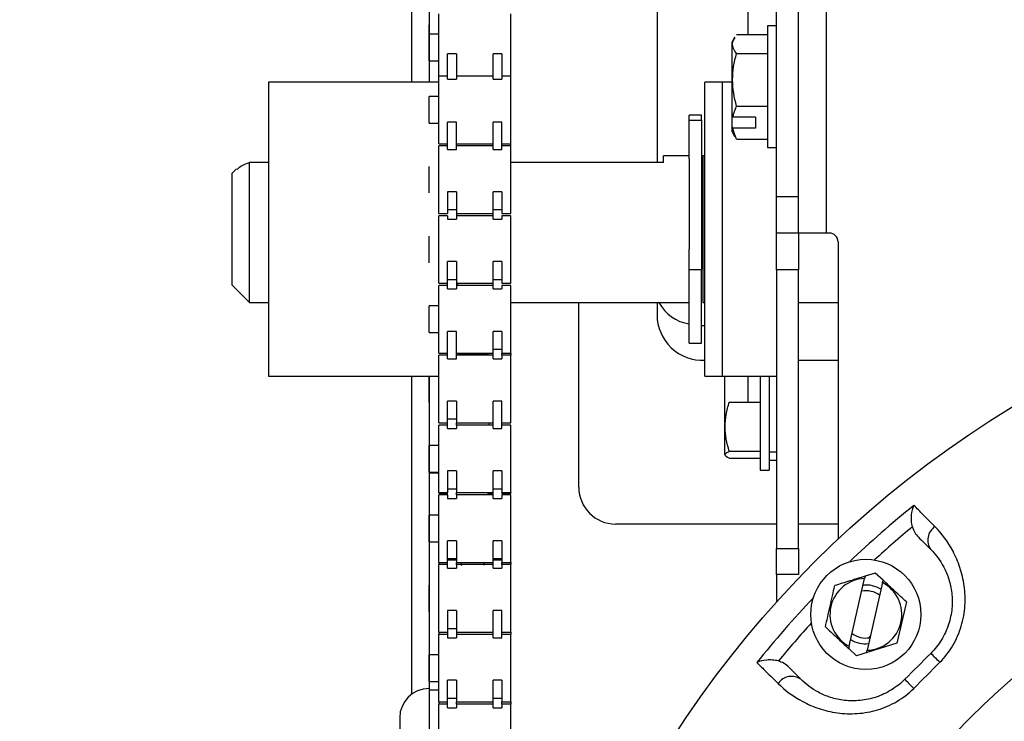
# Model space of a CAD drawing. Header units: inches. Extents: x 170 to 284, y 215 to 248.
# Tile 59 of 195: x 182.1863 to 182.3, y 224.3036 to 224.3846. Entities that reach past the tile are written whole.
import ezdxf

# ---------------------------------------------------------------- set-up
doc = ezdxf.new("R2010")
doc.units = ezdxf.units.IN
doc.header["$LTSCALE"] = 0.25
doc.header["$MEASUREMENT"] = 0
doc.layers.add('ANNOTATIONS', color=1, linetype='Continuous')
doc.layers.add('RH BENCH MOUNT', color=7, linetype='Continuous')
doc.styles.add('ARIAL', font='arial.ttf', dxfattribs={"height": 0.09375})
doc.dimstyles.new('STANDARD$0', dxfattribs={"dimtxt": 0.09375, "dimasz": 0.09375, "dimexe": 0.03125, "dimexo": 0.046875, "dimgap": 0.09, "dimtad": 0, "dimtih": 1, "dimtoh": 1, "dimdec": 4, "dimzin": 0, "dimdsep": 46, "dimtxsty": 'ARIAL', "dimcen": 0.09, "dimadec": 0, "dimazin": 0, "dimtfac": 1, "dimtdec": 4, "dimtofl": 0, "dimtmove": 0, "dimatfit": 1, "dimfxl": 1, "dimtolj": 1, "dimtzin": 0, "dimarcsym": 0})

# ---------------------------------------------------------------- blocks, each defined once
blk = doc.blocks.new('*D34')
at = {"layer": 'ANNOTATIONS', "color": 0, "lineweight": -2, "transparency": 16777216}
for p, q in [((182.0619612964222, 225.1031551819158), (182.0619612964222, 225.3047460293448)), ((182.6176742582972, 224.2929873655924), (182.6176742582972, 225.3047460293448)), ((181.9682112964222, 225.2734960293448), (181.8744612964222, 225.2734960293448)), ((182.7114242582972, 225.2734960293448), (182.8051742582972, 225.2734960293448))]:
    blk.add_line(p, q, dxfattribs=at)
at = {"layer": 'ANNOTATIONS', "color": 0, "transparency": 16777216}
for points in [[(181.9682112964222, 225.2891210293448), (181.9682112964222, 225.2578710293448), (182.0619612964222, 225.2734960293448)], [(182.7114242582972, 225.2891210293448), (182.7114242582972, 225.2578710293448), (182.6176742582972, 225.2734960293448)]]:
    blk.add_solid(points, dxfattribs=at)
at = {"layer": 'defpoints', "color": 0, "transparency": 16777216}
for p in [(182.6176742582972, 225.2734960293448), (182.0619612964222, 225.0562801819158), (182.6176742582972, 224.2461123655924)]:
    blk.add_point(p, dxfattribs=at)
at = {"layer": 'ANNOTATIONS', "color": 0, "transparency": 16777216, "insert": (183.0954961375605, 225.2734960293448), "char_height": 0.09375, "attachment_point": 5, "style": 'ARIAL'}
blk.add_mtext('\\A1;24 1/2"', dxfattribs=at)

msp = doc.modelspace()

# ---------------------------------------------------------------- linework, layer by layer
at = {"layer": 'RH BENCH MOUNT'}
for p, q in [((182.2762131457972, 224.3599858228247), (182.2762131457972, 224.4218014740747)), ((182.2794344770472, 224.3599858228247), (182.2794344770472, 224.4218014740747)), ((182.2736699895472, 224.3642244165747), (182.2736699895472, 224.4175628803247)), ((182.2315135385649, 224.4102210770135), (182.2315135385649, 224.3773945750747)), ((182.2335480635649, 224.4102210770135), (182.2335480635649, 224.3773945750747)), ((182.2598757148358, 224.4091323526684), (182.2598757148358, 224.3681199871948)), ((182.2703874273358, 224.3829191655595), (182.2703874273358, 224.3980653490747)), ((182.2346749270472, 224.3781047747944), (182.2346749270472, 224.3853062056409)), ((182.2429825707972, 224.3781047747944), (182.2429825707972, 224.3853062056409)), ((182.2335728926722, 224.3829410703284), (182.2335728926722, 224.3840145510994)), ((182.2736699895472, 224.3838914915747), (182.2726188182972, 224.3838914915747)), ((182.2726188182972, 224.3838914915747), (182.2726188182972, 224.3698532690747)), ((182.2346749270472, 224.3829410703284), (182.2335728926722, 224.3829410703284)), ((182.2335728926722, 224.3798723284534), (182.2335728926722, 224.3829410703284)), ((182.2688378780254, 224.382593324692), (182.2685497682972, 224.3820747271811)), ((182.2690583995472, 224.3829191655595), (182.2726188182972, 224.3829191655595)), ((182.2685497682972, 224.3735297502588), (182.2685497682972, 224.3820747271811)), ((182.2335728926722, 224.3798723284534), (182.2346749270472, 224.3798723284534)), ((182.2356921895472, 224.3777568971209), (182.2356921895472, 224.3806849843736)), ((182.2367094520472, 224.3806849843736), (182.2356921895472, 224.3806849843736)), ((182.2367094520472, 224.3806849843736), (182.2367094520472, 224.3781047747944)), ((182.2409480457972, 224.3777568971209), (182.2409480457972, 224.3806849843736)), ((182.2419653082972, 224.3806849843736), (182.2409480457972, 224.3806849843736)), ((182.2419653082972, 224.3806849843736), (182.2419653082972, 224.3781047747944)), ((182.2690583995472, 224.3807011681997), (182.2726188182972, 224.3807011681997)), ((182.2356921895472, 224.3781047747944), (182.2346749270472, 224.3781047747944)), ((182.2346749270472, 224.3703057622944), (182.2346749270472, 224.3781047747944)), ((182.2356921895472, 224.3777568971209), (182.2367094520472, 224.3777568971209)), ((182.2409480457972, 224.3781047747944), (182.2367094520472, 224.3781047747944)), ((182.2367094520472, 224.3781047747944), (182.2367094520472, 224.3777568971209)), ((182.2409480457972, 224.3777568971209), (182.2419653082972, 224.3777568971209)), ((182.2429825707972, 224.3781047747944), (182.2419653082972, 224.3781047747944)), ((182.2419653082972, 224.3781047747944), (182.2419653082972, 224.3777568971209)), ((182.2429825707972, 224.3703057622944), (182.2429825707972, 224.3781047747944)), ((182.2346749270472, 224.3773945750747), (182.2150078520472, 224.3773945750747)), ((182.2150078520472, 224.3773945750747), (182.2150078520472, 224.3434858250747)), ((182.2674307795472, 224.3773945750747), (182.2653962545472, 224.3773945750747)), ((182.2653962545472, 224.3434858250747), (182.2653962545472, 224.3773945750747)), ((182.2685497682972, 224.3773945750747), (182.2674307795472, 224.3773945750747)), ((182.2674307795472, 224.3434858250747), (182.2674307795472, 224.3773945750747)), ((182.2346749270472, 224.3757396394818), (182.2335728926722, 224.3757396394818)), ((182.2335728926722, 224.3726708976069), (182.2335728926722, 224.3757396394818)), ((182.2690583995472, 224.374654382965), (182.2726188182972, 224.374654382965)), ((182.2650232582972, 224.3735883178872), (182.2635990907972, 224.3735883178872)), ((182.2635990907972, 224.3730261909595), (182.2635990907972, 224.3735883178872)), ((182.2650232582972, 224.3730261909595), (182.2650232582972, 224.3735883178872)), ((182.2685497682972, 224.3722564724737), (182.2685497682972, 224.3735297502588)), ((182.2712624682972, 224.37337662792), (182.2686568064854, 224.37337662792)), ((182.2712624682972, 224.37337662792), (182.2712624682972, 224.3721033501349)), ((182.2335728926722, 224.3726708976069), (182.2346749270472, 224.3726708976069)), ((182.2367094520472, 224.3728064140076), (182.2356921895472, 224.3728064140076)), ((182.2356921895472, 224.3696450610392), (182.2356921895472, 224.3728064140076)), ((182.2367094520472, 224.3696450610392), (182.2367094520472, 224.3728064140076)), ((182.2419653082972, 224.3728064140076), (182.2409480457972, 224.3728064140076)), ((182.2409480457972, 224.3696450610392), (182.2409480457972, 224.3728064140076)), ((182.2419653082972, 224.3696450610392), (182.2419653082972, 224.3728064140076)), ((182.2635990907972, 224.3699846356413), (182.2635990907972, 224.3730261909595)), ((182.2635990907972, 224.3730261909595), (182.2650232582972, 224.3730261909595)), ((182.2650232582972, 224.3730261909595), (182.2650232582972, 224.355788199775)), ((182.2685497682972, 224.3716700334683), (182.2685497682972, 224.3722564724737)), ((182.2712624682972, 224.3721033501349), (182.2686568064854, 224.3721033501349)), ((182.2685497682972, 224.3716700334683), (182.2688378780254, 224.3711514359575)), ((182.2690583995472, 224.37082559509), (182.2726188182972, 224.37082559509)), ((182.2346749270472, 224.3703057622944), (182.2356921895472, 224.3703057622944)), ((182.2356921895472, 224.3700498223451), (182.2346749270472, 224.3700498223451)), ((182.2346749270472, 224.3622508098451), (182.2346749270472, 224.3700498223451)), ((182.2356921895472, 224.3696450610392), (182.2367094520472, 224.3696450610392)), ((182.2367094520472, 224.3703057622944), (182.2409480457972, 224.3703057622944)), ((182.2409480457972, 224.3700498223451), (182.2367094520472, 224.3700498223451)), ((182.2409480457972, 224.3696450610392), (182.2419653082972, 224.3696450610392)), ((182.2419653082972, 224.3703057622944), (182.2429825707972, 224.3703057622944)), ((182.2429825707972, 224.3700498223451), (182.2419653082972, 224.3700498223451)), ((182.2429825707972, 224.3700498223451), (182.2429825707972, 224.3703057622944)), ((182.2429825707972, 224.3622508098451), (182.2429825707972, 224.3700498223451)), ((182.2635990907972, 224.368559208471), (182.2635990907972, 224.3699846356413)), ((182.2726188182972, 224.3698532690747), (182.2736699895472, 224.3698532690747)), ((182.2635990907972, 224.3689004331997), (182.2606151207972, 224.3689004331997)), ((182.2606151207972, 224.3681199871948), (182.2606151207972, 224.3689004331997)), ((182.2635990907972, 224.368559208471), (182.2635990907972, 224.3581226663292)), ((182.2653962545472, 224.3689004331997), (182.2651588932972, 224.3689004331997)), ((182.2651588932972, 224.3689004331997), (182.2651588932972, 224.3519799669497)), ((182.2113120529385, 224.367408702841), (182.2107692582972, 224.3668659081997)), ((182.2128037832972, 224.3519799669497), (182.2128037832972, 224.3681199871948)), ((182.2150078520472, 224.3681199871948), (182.2128037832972, 224.3681199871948)), ((182.2335728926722, 224.3646159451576), (182.2335728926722, 224.3676846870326)), ((182.2606151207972, 224.3681199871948), (182.2429825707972, 224.3681199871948)), ((182.2107692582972, 224.3668659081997), (182.2107692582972, 224.3618293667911)), ((182.2367094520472, 224.3647514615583), (182.2356921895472, 224.3647514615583)), ((182.2356921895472, 224.3647514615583), (182.2356921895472, 224.3622508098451)), ((182.2367094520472, 224.3647514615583), (182.2367094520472, 224.3622508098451)), ((182.2409480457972, 224.3615901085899), (182.2409480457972, 224.3647514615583)), ((182.2419653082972, 224.3647514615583), (182.2409480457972, 224.3647514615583)), ((182.2419653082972, 224.3647514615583), (182.2419653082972, 224.3622508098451)), ((182.2736699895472, 224.3599858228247), (182.2736699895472, 224.3642244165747)), ((182.2736699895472, 224.3642244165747), (182.2762131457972, 224.3642244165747)), ((182.2107692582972, 224.3618293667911), (182.2107692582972, 224.3540144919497)), ((182.2346749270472, 224.3622508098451), (182.2356921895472, 224.3622508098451)), ((182.2356921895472, 224.3619948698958), (182.2346749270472, 224.3619948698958)), ((182.2346749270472, 224.3541958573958), (182.2346749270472, 224.3619948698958)), ((182.2367094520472, 224.3626555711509), (182.2356921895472, 224.3626555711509)), ((182.2356921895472, 224.3619948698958), (182.2356921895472, 224.3615901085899)), ((182.2367094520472, 224.3622508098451), (182.2409480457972, 224.3622508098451)), ((182.2367094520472, 224.3622508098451), (182.2367094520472, 224.3619948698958)), ((182.2409480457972, 224.3619948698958), (182.2367094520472, 224.3619948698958)), ((182.2367094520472, 224.3619948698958), (182.2367094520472, 224.3615901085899)), ((182.2419653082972, 224.3626555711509), (182.2409480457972, 224.3626555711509)), ((182.2419653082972, 224.3622508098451), (182.2429825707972, 224.3622508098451)), ((182.2429825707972, 224.3619948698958), (182.2419653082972, 224.3619948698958)), ((182.2419653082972, 224.3619948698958), (182.2419653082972, 224.3615901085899)), ((182.2429825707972, 224.3541958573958), (182.2429825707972, 224.3619948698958)), ((182.2356921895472, 224.3615901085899), (182.2367094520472, 224.3615901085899)), ((182.2409480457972, 224.3615901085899), (182.2419653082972, 224.3615901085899)), ((182.2335728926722, 224.3565609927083), (182.2335728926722, 224.3596297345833)), ((182.2736699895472, 224.3557472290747), (182.2736699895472, 224.3599858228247)), ((182.2762131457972, 224.3599858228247), (182.2736699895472, 224.3599858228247)), ((182.2762131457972, 224.3599858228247), (182.2762131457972, 224.3557472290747)), ((182.2794344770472, 224.3599858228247), (182.2762131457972, 224.3599858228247)), ((182.2797735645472, 224.3599858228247), (182.2794344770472, 224.3599858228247)), ((182.2807908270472, 224.3589685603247), (182.2807908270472, 224.3246709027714)), ((182.2635990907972, 224.355788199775), (182.2635990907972, 224.3581226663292)), ((182.2356921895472, 224.3535351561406), (182.2356921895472, 224.356696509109)), ((182.2367094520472, 224.356696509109), (182.2356921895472, 224.356696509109)), ((182.2367094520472, 224.356696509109), (182.2367094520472, 224.3541958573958)), ((182.2409480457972, 224.3535351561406), (182.2409480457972, 224.356696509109)), ((182.2419653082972, 224.356696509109), (182.2409480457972, 224.356696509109)), ((182.2419653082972, 224.356696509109), (182.2419653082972, 224.3541958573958)), ((182.2635990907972, 224.3472920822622), (182.2635990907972, 224.355788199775)), ((182.2635990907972, 224.355788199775), (182.2650232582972, 224.355788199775)), ((182.2650232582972, 224.3472920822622), (182.2650232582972, 224.355788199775)), ((182.2736699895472, 224.3557472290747), (182.2736699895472, 224.3235941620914)), ((182.2762131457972, 224.3557472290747), (182.2736699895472, 224.3557472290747)), ((182.2762131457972, 224.3235941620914), (182.2762131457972, 224.3557472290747)), ((182.2107692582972, 224.3540144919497), (182.2128037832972, 224.3519799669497)), ((182.2346749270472, 224.3541958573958), (182.2356921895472, 224.3541958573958)), ((182.2356921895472, 224.3539399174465), (182.2346749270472, 224.3539399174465)), ((182.2346749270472, 224.3461409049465), (182.2346749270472, 224.3539399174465)), ((182.2367094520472, 224.3546006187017), (182.2356921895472, 224.3546006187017)), ((182.2367094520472, 224.3541958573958), (182.2409480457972, 224.3541958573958)), ((182.2367094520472, 224.3541958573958), (182.2367094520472, 224.3539399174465)), ((182.2409480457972, 224.3539399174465), (182.2367094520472, 224.3539399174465)), ((182.2367094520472, 224.3539399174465), (182.2367094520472, 224.3535351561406)), ((182.2367748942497, 224.3539399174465), (182.2369469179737, 224.3542904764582)), ((182.2419653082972, 224.3546006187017), (182.2409480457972, 224.3546006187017)), ((182.2419653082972, 224.3541958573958), (182.2429825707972, 224.3541958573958)), ((182.2429825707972, 224.3539399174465), (182.2419653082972, 224.3539399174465)), ((182.2419653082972, 224.3539399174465), (182.2419653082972, 224.3535351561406)), ((182.2429825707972, 224.3461409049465), (182.2429825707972, 224.3539399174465)), ((182.2356921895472, 224.3535351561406), (182.2367094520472, 224.3535351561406)), ((182.2409480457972, 224.3535351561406), (182.2419653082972, 224.3535351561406)), ((182.2128037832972, 224.3519799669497), (182.2150078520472, 224.3519799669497)), ((182.2346749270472, 224.351574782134), (182.2335728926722, 224.351574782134)), ((182.2335728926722, 224.348506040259), (182.2335728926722, 224.351574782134)), ((182.2429825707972, 224.3519799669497), (182.2635990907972, 224.3519799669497)), ((182.2508415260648, 224.3306468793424), (182.2508415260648, 224.3519799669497)), ((182.2598757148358, 224.3519799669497), (182.2598757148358, 224.3505683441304)), ((182.2651588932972, 224.3519799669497), (182.2653962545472, 224.3519799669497)), ((182.2762131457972, 224.3519799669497), (182.2807908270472, 224.3519799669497)), ((182.2335728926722, 224.348506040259), (182.2346749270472, 224.348506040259)), ((182.2367094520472, 224.3486415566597), (182.2356921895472, 224.3486415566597)), ((182.2356921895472, 224.3454802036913), (182.2356921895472, 224.3486415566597)), ((182.2367094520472, 224.3454802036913), (182.2367094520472, 224.3486415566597)), ((182.2409480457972, 224.3454802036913), (182.2409480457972, 224.3486415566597)), ((182.2419653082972, 224.3486415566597), (182.2409480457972, 224.3486415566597)), ((182.2419653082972, 224.3486415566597), (182.2419653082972, 224.3461409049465)), ((182.2635990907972, 224.3472920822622), (182.2650232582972, 224.3472920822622)), ((182.2346749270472, 224.3461409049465), (182.2356921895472, 224.3461409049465)), ((182.2356921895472, 224.3458849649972), (182.2346749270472, 224.3458849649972)), ((182.2346749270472, 224.3380859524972), (182.2346749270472, 224.3458849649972)), ((182.2367094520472, 224.3461409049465), (182.2409480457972, 224.3461409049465)), ((182.2409480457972, 224.3458849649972), (182.2367094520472, 224.3458849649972)), ((182.2370994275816, 224.3460523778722), (182.2374297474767, 224.3461409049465)), ((182.2400579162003, 224.3460523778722), (182.2370994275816, 224.3460523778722)), ((182.2402104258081, 224.3461036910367), (182.2372908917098, 224.3461036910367)), ((182.2404273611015, 224.3460177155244), (182.2373223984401, 224.3460177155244)), ((182.2396516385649, 224.3461409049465), (182.2396516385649, 224.3461036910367)), ((182.2409480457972, 224.3461021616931), (182.2402058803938, 224.3461021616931)), ((182.2404273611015, 224.3460177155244), (182.2404374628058, 224.3458849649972)), ((182.2419653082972, 224.3465456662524), (182.2409480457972, 224.3465456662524)), ((182.2419653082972, 224.3461409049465), (182.2429825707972, 224.3461409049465)), ((182.2429825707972, 224.3461021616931), (182.2419653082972, 224.3461021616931)), ((182.2419653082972, 224.3458849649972), (182.2419653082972, 224.3461021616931)), ((182.2429825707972, 224.3458849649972), (182.2419653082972, 224.3458849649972)), ((182.2419653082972, 224.3458849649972), (182.2419653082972, 224.3454802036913)), ((182.2429825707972, 224.3461021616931), (182.2429825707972, 224.3458849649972)), ((182.2429825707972, 224.3380859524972), (182.2429825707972, 224.3458849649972)), ((182.2356921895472, 224.3454802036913), (182.2367094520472, 224.3454802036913)), ((182.2409480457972, 224.3454910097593), (182.2419653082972, 224.3454910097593)), ((182.2409480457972, 224.3454802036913), (182.2419653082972, 224.3454802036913)), ((182.2762131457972, 224.3453124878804), (182.2807908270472, 224.3453124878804)), ((182.2150078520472, 224.3434858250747), (182.2346749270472, 224.3434858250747)), ((182.2315135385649, 224.3434858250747), (182.2315135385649, 224.3067412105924)), ((182.2335480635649, 224.3434858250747), (182.2335480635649, 224.1527615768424)), ((182.2335728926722, 224.3404510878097), (182.2335728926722, 224.3435198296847)), ((182.2653962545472, 224.3434858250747), (182.2674307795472, 224.3434858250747)), ((182.2674307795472, 224.3434858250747), (182.2736699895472, 224.3434858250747)), ((182.2677020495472, 224.3373401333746), (182.2677020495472, 224.3434858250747)), ((182.2704147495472, 224.3404621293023), (182.2704147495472, 224.3434858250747)), ((182.2717710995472, 224.3434858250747), (182.2717710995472, 224.3326305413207)), ((182.2728222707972, 224.3434858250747), (182.2728222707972, 224.3326305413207)), ((182.2677020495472, 224.3344473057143), (182.2677020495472, 224.3419591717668)), ((182.2356921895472, 224.337425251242), (182.2356921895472, 224.3405866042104)), ((182.2367094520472, 224.3405866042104), (182.2356921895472, 224.3405866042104)), ((182.2367094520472, 224.3405866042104), (182.2367094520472, 224.3380859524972)), ((182.2419653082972, 224.3405866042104), (182.2409480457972, 224.3405866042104)), ((182.2409480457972, 224.337425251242), (182.2409480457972, 224.3405866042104)), ((182.2419653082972, 224.337425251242), (182.2419653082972, 224.3405866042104)), ((182.2682106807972, 224.3404621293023), (182.2717710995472, 224.3404621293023)), ((182.2346749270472, 224.3380859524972), (182.2356921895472, 224.3380859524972)), ((182.2356921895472, 224.3378300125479), (182.2346749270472, 224.3378300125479)), ((182.2346749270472, 224.3300310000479), (182.2346749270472, 224.3378300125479)), ((182.2367094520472, 224.3384907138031), (182.2356921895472, 224.3384907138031)), ((182.2367094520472, 224.3380859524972), (182.2409480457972, 224.3380859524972)), ((182.2367094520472, 224.3378300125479), (182.2367094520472, 224.3380859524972)), ((182.2409480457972, 224.3378300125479), (182.2367094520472, 224.3378300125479)), ((182.2367094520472, 224.3378300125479), (182.2367094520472, 224.337425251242)), ((182.2404478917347, 224.3380859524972), (182.2404478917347, 224.3378300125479)), ((182.2419653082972, 224.3380859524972), (182.2429825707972, 224.3380859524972)), ((182.2429825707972, 224.3378300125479), (182.2419653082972, 224.3378300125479)), ((182.2429825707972, 224.3300310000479), (182.2429825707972, 224.3378300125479)), ((182.2356921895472, 224.337425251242), (182.2367094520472, 224.337425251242)), ((182.2409480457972, 224.337425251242), (182.2419653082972, 224.337425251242)), ((182.2346749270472, 224.3354648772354), (182.2335728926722, 224.3354648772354)), ((182.2335728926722, 224.3323961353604), (182.2335728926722, 224.3354648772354)), ((182.2682106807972, 224.3348045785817), (182.2717710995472, 224.3348045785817)), ((182.2736699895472, 224.3346994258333), (182.2728222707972, 224.3346994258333)), ((182.2682106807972, 224.3339921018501), (182.2717710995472, 224.3339921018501)), ((182.2736699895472, 224.3337446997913), (182.2728222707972, 224.3337446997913)), ((182.2335728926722, 224.3323961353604), (182.2346749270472, 224.3323961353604)), ((182.2335728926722, 224.3323961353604), (182.2335728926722, 224.3323218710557)), ((182.2335728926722, 224.3323218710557), (182.2346749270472, 224.3323218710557)), ((182.2367094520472, 224.3325316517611), (182.2356921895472, 224.3325316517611)), ((182.2356921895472, 224.3325316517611), (182.2356921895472, 224.3300310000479)), ((182.2367094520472, 224.3325316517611), (182.2367094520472, 224.3300310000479)), ((182.2409480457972, 224.3293702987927), (182.2409480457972, 224.3325316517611)), ((182.2419653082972, 224.3325316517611), (182.2409480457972, 224.3325316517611)), ((182.2419653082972, 224.3325316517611), (182.2419653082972, 224.3300310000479)), ((182.2717710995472, 224.3326305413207), (182.2728222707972, 224.3326305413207)), ((182.2346749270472, 224.3300310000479), (182.2356921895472, 224.3300310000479)), ((182.2346749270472, 224.3300310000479), (182.2346749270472, 224.3299567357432)), ((182.2346749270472, 224.3299567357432), (182.2356921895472, 224.3299567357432)), ((182.2367094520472, 224.3304357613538), (182.2356921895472, 224.3304357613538)), ((182.2356921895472, 224.3297750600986), (182.2356921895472, 224.3300310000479)), ((182.2367094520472, 224.3300310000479), (182.2409480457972, 224.3300310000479)), ((182.2367094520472, 224.3297750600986), (182.2367094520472, 224.3300310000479)), ((182.2402951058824, 224.3299567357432), (182.2409480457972, 224.3299567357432)), ((182.2419653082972, 224.3304357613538), (182.2409480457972, 224.3304357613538)), ((182.2419653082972, 224.3300310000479), (182.2429825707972, 224.3300310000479)), ((182.2419653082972, 224.3299567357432), (182.2419653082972, 224.3300310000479)), ((182.2419653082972, 224.3299567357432), (182.2429825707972, 224.3299567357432)), ((182.2429825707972, 224.3300310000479), (182.2429825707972, 224.3299567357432)), ((182.2356921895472, 224.3297750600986), (182.2346749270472, 224.3297750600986)), ((182.2346749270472, 224.3219760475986), (182.2346749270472, 224.3297750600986)), ((182.2356921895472, 224.3297750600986), (182.2356921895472, 224.3293702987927)), ((182.2356921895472, 224.3293702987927), (182.2367094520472, 224.3293702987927)), ((182.2409480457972, 224.3297750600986), (182.2367094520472, 224.3297750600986)), ((182.2367094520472, 224.3297750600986), (182.2367094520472, 224.3293702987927)), ((182.2409480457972, 224.3293702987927), (182.2419653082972, 224.3293702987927)), ((182.2429825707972, 224.3297750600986), (182.2419653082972, 224.3297750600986)), ((182.2419653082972, 224.3297750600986), (182.2419653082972, 224.3293702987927)), ((182.2429825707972, 224.3219760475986), (182.2429825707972, 224.3297750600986)), ((182.2346749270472, 224.3274099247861), (182.2335728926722, 224.3274099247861)), ((182.2335728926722, 224.3243411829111), (182.2335728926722, 224.3274099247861)), ((182.2736699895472, 224.3264082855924), (182.2550801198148, 224.3264082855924)), ((182.2807908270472, 224.3264082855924), (182.2762131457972, 224.3264082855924)), ((182.2335728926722, 224.3243411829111), (182.2346749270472, 224.3243411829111)), ((182.2335728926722, 224.3243411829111), (182.2335728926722, 224.3239754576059)), ((182.2356921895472, 224.3213153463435), (182.2356921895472, 224.3244766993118)), ((182.2367094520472, 224.3244766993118), (182.2356921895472, 224.3244766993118)), ((182.2367094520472, 224.3244766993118), (182.2367094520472, 224.3219760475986)), ((182.2409480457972, 224.3213153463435), (182.2409480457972, 224.3244766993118)), ((182.2419653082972, 224.3244766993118), (182.2409480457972, 224.3244766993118)), ((182.2419653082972, 224.3244766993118), (182.2419653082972, 224.3219760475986)), ((182.2736699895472, 224.320597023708), (182.2736699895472, 224.3235941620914)), ((182.2736699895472, 224.3235941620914), (182.2762131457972, 224.3235941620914)), ((182.2762131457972, 224.3235941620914), (182.2762131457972, 224.320597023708)), ((182.2346749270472, 224.3219760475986), (182.2356921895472, 224.3219760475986)), ((182.2346749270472, 224.3219760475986), (182.2346749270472, 224.3217201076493)), ((182.2367094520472, 224.3223808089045), (182.2356921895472, 224.3223808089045)), ((182.2367094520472, 224.3222214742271), (182.2356921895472, 224.3222214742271)), ((182.2367094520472, 224.3219760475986), (182.2409480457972, 224.3219760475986)), ((182.2367094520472, 224.3217201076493), (182.2367094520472, 224.3219760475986)), ((182.2399459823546, 224.3219760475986), (182.2398159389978, 224.3216103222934)), ((182.2419653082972, 224.3223808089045), (182.2409480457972, 224.3223808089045)), ((182.2419653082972, 224.3222214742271), (182.2409480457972, 224.3222214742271)), ((182.2419653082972, 224.3219760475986), (182.2429825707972, 224.3219760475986)), ((182.2419653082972, 224.3217201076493), (182.2419653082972, 224.3219760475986)), ((182.2429825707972, 224.3219760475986), (182.2429825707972, 224.3217201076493)), ((182.2356921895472, 224.3217201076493), (182.2346749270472, 224.3217201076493)), ((182.2346749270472, 224.3139210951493), (182.2346749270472, 224.3217201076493)), ((182.2356921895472, 224.3213153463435), (182.2367094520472, 224.3213153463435)), ((182.2409480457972, 224.3217201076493), (182.2367094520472, 224.3217201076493)), ((182.2367094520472, 224.3217201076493), (182.2367094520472, 224.3213153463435)), ((182.2409480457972, 224.3213153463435), (182.2419653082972, 224.3213153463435)), ((182.2429825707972, 224.3217201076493), (182.2419653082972, 224.3217201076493)), ((182.2419653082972, 224.3217201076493), (182.2419653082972, 224.3213153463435)), ((182.2429825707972, 224.3139210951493), (182.2429825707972, 224.3217201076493)), ((182.2850743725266, 224.3207479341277), (182.2839058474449, 224.3203850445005)), ((182.2859729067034, 224.3199174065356), (182.2850743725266, 224.3207479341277)), ((182.2736699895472, 224.320597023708), (182.2736699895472, 224.3174068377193)), ((182.2762131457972, 224.320597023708), (182.2736699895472, 224.320597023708)), ((182.2820758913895, 224.3122962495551), (182.2838458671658, 224.3201199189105)), ((182.2823592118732, 224.3197866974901), (182.2826770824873, 224.3200950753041)), ((182.2859129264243, 224.3196522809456), (182.2841429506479, 224.3118286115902)), ((182.2335728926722, 224.3162862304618), (182.2335728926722, 224.3193549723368)), ((182.2886685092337, 224.3174258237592), (182.287588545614, 224.3126521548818)), ((182.2367094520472, 224.3164217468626), (182.2356921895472, 224.3164217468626)), ((182.2356921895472, 224.3164217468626), (182.2356921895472, 224.3139210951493)), ((182.2367094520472, 224.3164217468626), (182.2367094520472, 224.3139210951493)), ((182.2419653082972, 224.3164217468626), (182.2409480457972, 224.3164217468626)), ((182.2409480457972, 224.3132603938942), (182.2409480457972, 224.3164217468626)), ((182.2419653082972, 224.3132603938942), (182.2419653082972, 224.3164217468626)), ((182.2346749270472, 224.3139210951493), (182.2356921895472, 224.3139210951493)), ((182.2346749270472, 224.3139210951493), (182.2346749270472, 224.3136651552)), ((182.2367094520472, 224.3143258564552), (182.2356921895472, 224.3143258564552)), ((182.2356921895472, 224.3139210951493), (182.2356921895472, 224.3136651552)), ((182.2367094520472, 224.3139210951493), (182.2409480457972, 224.3139210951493)), ((182.2367094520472, 224.3139210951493), (182.2367094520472, 224.3136651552)), ((182.2419653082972, 224.3139210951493), (182.2429825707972, 224.3139210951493)), ((182.2429825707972, 224.3139210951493), (182.2429825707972, 224.3136651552)), ((182.2356921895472, 224.3136651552), (182.2346749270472, 224.3136651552)), ((182.2346749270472, 224.3058661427), (182.2346749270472, 224.3136651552)), ((182.2356921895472, 224.3136651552), (182.2356921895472, 224.3132603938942)), ((182.2356921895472, 224.3132603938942), (182.2367094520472, 224.3132603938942)), ((182.2409480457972, 224.3136651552), (182.2367094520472, 224.3136651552)), ((182.2367094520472, 224.3136651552), (182.2367094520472, 224.3132603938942)), ((182.2409480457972, 224.3132603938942), (182.2419653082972, 224.3132603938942)), ((182.2429825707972, 224.3136651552), (182.2419653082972, 224.3136651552)), ((182.2429825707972, 224.3058661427), (182.2429825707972, 224.3136651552)), ((182.2842973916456, 224.3132614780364), (182.2845185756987, 224.3134889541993)), ((182.2820159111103, 224.3120311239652), (182.2829144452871, 224.3112005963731)), ((182.287588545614, 224.3126521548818), (182.2829144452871, 224.3112005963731)), ((182.2346749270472, 224.3113000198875), (182.2335728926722, 224.3113000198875)), ((182.2335728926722, 224.3082312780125), (182.2335728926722, 224.3113000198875)), ((182.2335728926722, 224.3082312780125), (182.2346749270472, 224.3082312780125)), ((182.2335728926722, 224.3082312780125), (182.2335728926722, 224.3072826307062)), ((182.2356921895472, 224.3052054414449), (182.2356921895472, 224.3083667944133)), ((182.2367094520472, 224.3083667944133), (182.2356921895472, 224.3083667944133)), ((182.2367094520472, 224.3083667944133), (182.2367094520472, 224.3058661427)), ((182.2409480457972, 224.3052054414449), (182.2409480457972, 224.3083667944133)), ((182.2419653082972, 224.3083667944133), (182.2409480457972, 224.3083667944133)), ((182.2419653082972, 224.3083667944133), (182.2419653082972, 224.3058661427)), ((182.2335728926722, 224.3072826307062), (182.2346749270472, 224.3072826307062)), ((182.2367094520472, 224.3062709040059), (182.2356921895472, 224.3062709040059)), ((182.2419653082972, 224.3062709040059), (182.2409480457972, 224.3062709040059)), ((182.2346749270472, 224.3058661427), (182.2356921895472, 224.3058661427)), ((182.2346749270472, 224.3058661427), (182.2346749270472, 224.3056102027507)), ((182.2356921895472, 224.3056102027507), (182.2346749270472, 224.3056102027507)), ((182.2346749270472, 224.2978111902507), (182.2346749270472, 224.3056102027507)), ((182.2356921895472, 224.3052054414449), (182.2367094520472, 224.3052054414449)), ((182.2367094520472, 224.3058661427), (182.2409480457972, 224.3058661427)), ((182.2367094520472, 224.3056102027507), (182.2367094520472, 224.3058661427)), ((182.2409480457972, 224.3056102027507), (182.2367094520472, 224.3056102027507)), ((182.2367094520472, 224.3056102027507), (182.2367094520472, 224.3052054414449)), ((182.2409480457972, 224.3052054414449), (182.2419653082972, 224.3052054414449)), ((182.2419653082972, 224.3058661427), (182.2429825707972, 224.3058661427)), ((182.2419653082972, 224.3056102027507), (182.2419653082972, 224.3058661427)), ((182.2429825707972, 224.3056102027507), (182.2419653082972, 224.3056102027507)), ((182.2419653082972, 224.3056102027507), (182.2419653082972, 224.3052054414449)), ((182.2429825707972, 224.3058661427), (182.2429825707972, 224.3056102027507)), ((182.2429825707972, 224.2978111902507), (182.2429825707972, 224.3056102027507)), ((182.2301571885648, 224.3040285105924), (182.2301571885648, 224.2775796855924))]:
    msp.add_line(p, q, dxfattribs=at)
at = {"layer": 'RH BENCH MOUNT', "flags": 128}
msp.add_lwpolyline([(182.2650232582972, 224.349335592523), (182.2651315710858, 224.3493348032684), (182.2653962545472, 224.3493395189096)], dxfattribs=at)
at = {"layer": 'RH BENCH MOUNT'}
for centre, radius in [((182.3634185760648, 224.2365500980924), 0.1207999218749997), ((182.3634185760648, 224.2365500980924), 0.09536835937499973), ((182.2839944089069, 224.3159742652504), 0.006357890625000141)]:
    msp.add_circle(centre, radius, dxfattribs=at)
for centre, radius, start, end in [((182.2797735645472, 224.3589685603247), 0.001017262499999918, 0, 90), ((182.2643579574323, 224.3542741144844), 0.004837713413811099, 208.3086716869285, 260.975039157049), ((182.2651315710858, 224.3505683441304), 0.005255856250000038, 180, 272.8866205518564), ((182.2550801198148, 224.3306468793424), 0.004238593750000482, 180, 270), ((182.3634185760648, 224.2365500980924), 0.1179951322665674, 128.758774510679, 133.5707524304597), ((182.3634185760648, 224.2365500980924), 0.1161849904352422, 129.5918666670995, 132.4668073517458), ((182.2930304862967, 224.3245493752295), 0.001884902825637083, 124.3097327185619, 215.0418752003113), ((182.2839944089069, 224.3159742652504), 0.004148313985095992, 92.05207095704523, 242.4526644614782), ((182.2839944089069, 224.3159742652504), 0.004148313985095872, 272.0520709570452, 62.45266446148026), ((182.2839944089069, 224.3159742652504), 0.002729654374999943, 54.4099005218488, 100.0948348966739), ((182.2839944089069, 224.3159742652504), 0.003390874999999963, 59.04241084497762, 95.4623245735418), ((182.3634185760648, 224.2365500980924), 0.1179951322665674, 136.4292475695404, 141.241225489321), ((182.3634185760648, 224.2365500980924), 0.1161849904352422, 137.5331926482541, 140.4081333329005), ((182.2839944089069, 224.3159742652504), 0.003390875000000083, 239.0424108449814, 275.4623245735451), ((182.2839944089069, 224.3159742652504), 0.002729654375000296, 234.4099005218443, 280.0948348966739), ((182.2538333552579, 224.2721719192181), 0.05443186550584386, 44.68017765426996, 46.23024617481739), ((182.2754192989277, 224.3069381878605), 0.001884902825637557, 54.95812479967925, 145.690267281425), ((182.3277967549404, 224.3461353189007), 0.05443186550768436, 223.7697538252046, 225.3198223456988), ((182.2335480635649, 224.3040285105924), 0.003390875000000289, 90, 180)]:
    msp.add_arc(centre, radius, start, end, dxfattribs=at)
for points, knots in [([(182.2690583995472, 224.3807011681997), (182.2688045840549, 224.3810957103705), (182.2684055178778, 224.3817160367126), (182.2687684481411, 224.3823336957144), (182.268900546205, 224.3825585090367)], [0, 0, 0, 0, 0.636023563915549, 1, 1, 1, 1]), ([(182.2690583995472, 224.374654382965), (182.2687805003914, 224.3756431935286), (182.2686035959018, 224.376645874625), (182.2686027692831, 224.3781862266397), (182.2686461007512, 224.3786988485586), (182.2688046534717, 224.3797074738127), (182.2689193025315, 224.3802062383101), (182.2690583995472, 224.3807011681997)], [0, 0, 0, 0, 0.4999999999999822, 0.4999999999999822, 0.7499999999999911, 0.7499999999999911, 1, 1, 1, 1]), ([(182.2113878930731, 224.3673328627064), (182.2115568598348, 224.3674981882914), (182.2118420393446, 224.367777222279), (182.2125253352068, 224.3680207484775), (182.2128037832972, 224.3681199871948)], [0, 0, 0, 0, 0.5924926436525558, 0.9999999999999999, 0.9999999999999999, 0.9999999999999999, 0.9999999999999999]), ([(182.2682106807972, 224.3348045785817), (182.2679327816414, 224.3357297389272), (182.2677558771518, 224.3366678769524), (182.2677550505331, 224.3381090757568), (182.2677983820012, 224.3385886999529), (182.2679569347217, 224.3395323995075), (182.2680715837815, 224.339999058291), (182.2682106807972, 224.3404621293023)], [0, 0, 0, 0, 0.5000000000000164, 0.5000000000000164, 0.7500000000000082, 0.7500000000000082, 1, 1, 1, 1]), ([(182.2682106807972, 224.3339921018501), (182.2679327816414, 224.3341249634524), (182.2677558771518, 224.3342596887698), (182.2677550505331, 224.3344666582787), (182.2677983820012, 224.3345355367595), (182.2679569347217, 224.3346710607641), (182.2680715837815, 224.3347380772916), (182.2682106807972, 224.3348045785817)], [0, 0, 0, 0, 0.5000000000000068, 0.5000000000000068, 0.7500000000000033, 0.7500000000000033, 1, 1, 1, 1]), ([(182.289372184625, 224.3260826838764), (182.2893115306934, 224.3263127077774), (182.2892758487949, 224.3265414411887), (182.2892416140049, 224.3269969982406), (182.2892440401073, 224.3272192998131), (182.2892987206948, 224.3278521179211), (182.2893997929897, 224.3282405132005), (182.2895485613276, 224.3285613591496)], [0, 0, 0, 0, 0.25, 0.25, 0.5, 0.5, 1, 1, 1, 1]), ([(182.2919680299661, 224.3261063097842), (182.2914944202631, 224.3265870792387), (182.2910557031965, 224.3270323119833), (182.2902477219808, 224.3278521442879), (182.2898786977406, 224.3282264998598), (182.2895485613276, 224.3285613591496)], [0, 0, 0, 0, 0.5, 0.5, 1, 1, 1, 1]), ([(182.289372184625, 224.3260826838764), (182.2894330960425, 224.3258516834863), (182.2895256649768, 224.3256364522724), (182.2897639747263, 224.3252324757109), (182.2899116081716, 224.3250427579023), (182.2900801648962, 224.3248742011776)], [0, 0, 0, 0, 0.5, 0.5, 1, 1, 1, 1]), ([(182.2925367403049, 224.3104456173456), (182.29312226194, 224.3110331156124), (182.2936224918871, 224.3116837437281), (182.2944583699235, 224.3131061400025), (182.2947787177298, 224.3138530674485), (182.2951247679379, 224.3150081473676), (182.2952180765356, 224.3154012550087), (182.2953593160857, 224.3161920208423), (182.2954065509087, 224.3165844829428), (182.2954855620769, 224.3177520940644), (182.2954551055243, 224.3185175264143), (182.2952506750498, 224.3200156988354), (182.2950802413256, 224.3207226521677), (182.2947490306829, 224.321720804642), (182.294625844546, 224.3220433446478), (182.2943569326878, 224.3226684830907), (182.2942115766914, 224.3229698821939), (182.2934509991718, 224.324401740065), (182.2927281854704, 224.3253346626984), (182.2919680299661, 224.3261063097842)], [0, 0, 0, 0, 0.1250000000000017, 0.1250000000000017, 0.2500000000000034, 0.2500000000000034, 0.3125000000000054, 0.3125000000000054, 0.3750000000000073, 0.3750000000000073, 0.5000000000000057, 0.5000000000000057, 0.625000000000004, 0.625000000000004, 0.6875000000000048, 0.6875000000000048, 0.7500000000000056, 0.7500000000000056, 1, 1, 1, 1]), ([(182.2914872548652, 224.3234671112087), (182.2920255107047, 224.3229288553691), (182.2925458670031, 224.3222697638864), (182.2932077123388, 224.3210180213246), (182.2934086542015, 224.3205518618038), (182.2937280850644, 224.3195516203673), (182.293849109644, 224.3190145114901), (182.2939814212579, 224.3178575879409), (182.293989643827, 224.3172581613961), (182.2938999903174, 224.316341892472), (182.2938530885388, 224.3160331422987), (182.2937214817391, 224.3154098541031), (182.2936372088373, 224.3150985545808), (182.2933329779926, 224.3141851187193), (182.2930599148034, 224.3135944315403), (182.292366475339, 224.3124672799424), (182.2919581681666, 224.3119494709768), (182.2914872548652, 224.3114785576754)], [0, 0, 0, 0, 0.2499999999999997, 0.2499999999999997, 0.3749999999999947, 0.3749999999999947, 0.4999999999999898, 0.4999999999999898, 0.6249999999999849, 0.6249999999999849, 0.6874999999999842, 0.6874999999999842, 0.7499999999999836, 0.7499999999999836, 0.8749999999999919, 0.8749999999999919, 1, 1, 1, 1]), ([(182.2373255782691, 224.3216103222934), (182.2373198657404, 224.321623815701), (182.2372738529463, 224.3217325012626), (182.2372357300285, 224.321862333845), (182.2372023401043, 224.3219760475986)], [0, 0, 0, 0, 0.1241508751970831, 1, 1, 1, 1]), ([(182.2839058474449, 224.3203850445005), (182.283616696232, 224.3202952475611), (182.2833245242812, 224.3202045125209), (182.2827329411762, 224.3200207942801), (182.2824310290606, 224.319927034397), (182.2815420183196, 224.3196509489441), (182.2809662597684, 224.3194721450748), (182.2804002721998, 224.3192963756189)], [0, 0, 0, 0, 0.2499999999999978, 0.2499999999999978, 0.4999999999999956, 0.4999999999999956, 1, 1, 1, 1]), ([(182.2886685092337, 224.3174258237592), (182.2882336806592, 224.3178277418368), (182.2877925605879, 224.318235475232), (182.2871149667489, 224.318861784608), (182.2868856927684, 224.3190737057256), (182.2864244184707, 224.3195000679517), (182.2861972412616, 224.3197100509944), (182.2859729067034, 224.3199174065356)], [0, 0, 0, 0, 0.4999999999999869, 0.4999999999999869, 0.7499999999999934, 0.7499999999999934, 1, 1, 1, 1]), ([(182.27932030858, 224.3145227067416), (182.2794073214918, 224.3149073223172), (182.2794970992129, 224.3153041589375), (182.2796773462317, 224.3161008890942), (182.2797681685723, 224.316502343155), (182.2799514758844, 224.317312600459), (182.280044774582, 224.3177250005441), (182.280225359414, 224.3185232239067), (182.2803135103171, 224.3189128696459), (182.2804002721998, 224.3192963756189)], [0, 0, 0, 0, 0.25, 0.25, 0.5, 0.5, 0.75, 0.75, 1, 1, 1, 1]), ([(182.27932030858, 224.3145227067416), (182.2797551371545, 224.314120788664), (182.2801962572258, 224.3137130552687), (182.2808738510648, 224.3130867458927), (182.2811031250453, 224.3128748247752), (182.281564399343, 224.3124484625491), (182.2817915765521, 224.3122384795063), (182.2820159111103, 224.3120311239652)], [0, 0, 0, 0, 0.5000000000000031, 0.5000000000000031, 0.7500000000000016, 0.7500000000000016, 1, 1, 1, 1]), ([(182.2738859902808, 224.3105964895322), (182.2736559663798, 224.3106571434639), (182.2734272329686, 224.3106928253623), (182.2729716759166, 224.3107270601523), (182.2727493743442, 224.3107246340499), (182.2721165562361, 224.3106699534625), (182.2717281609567, 224.3105688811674), (182.2714073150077, 224.3104201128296)], [0, 0, 0, 0, 0.2500000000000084, 0.2500000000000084, 0.5000000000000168, 0.5000000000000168, 1, 1, 1, 1]), ([(182.2750944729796, 224.309888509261), (182.2749260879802, 224.3100568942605), (182.2747411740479, 224.3102011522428), (182.274337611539, 224.3104404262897), (182.2741166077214, 224.3105356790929), (182.2738859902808, 224.3105964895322)], [0, 0, 0, 0, 0.5, 0.5, 1, 1, 1, 1]), ([(182.2714073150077, 224.3104201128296), (182.2717421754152, 224.3100899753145), (182.2721146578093, 224.3097227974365), (182.2729342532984, 224.3089150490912), (182.2733815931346, 224.3084742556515), (182.273862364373, 224.3080006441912)], [0, 0, 0, 0, 0.5, 0.5, 1, 1, 1, 1]), ([(182.2884901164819, 224.3084814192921), (182.2880195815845, 224.3080108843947), (182.2875047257, 224.3076053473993), (182.2866697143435, 224.3070900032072), (182.2863786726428, 224.3069329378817), (182.2857862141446, 224.3066562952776), (182.2854860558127, 224.3065369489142), (182.2848790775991, 224.3063341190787), (182.2845722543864, 224.3062506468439), (182.2839529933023, 224.3061186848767), (182.2836387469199, 224.3060702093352), (182.2827150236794, 224.3059787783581), (182.2821176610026, 224.3059871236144), (182.2812534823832, 224.3060850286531), (182.2809711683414, 224.3061321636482), (182.2804307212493, 224.3062492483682), (182.2801707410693, 224.3063193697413), (182.2794197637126, 224.3065588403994), (182.2789540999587, 224.3067593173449), (182.2776994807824, 224.3074221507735), (182.277039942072, 224.3079430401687), (182.2765015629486, 224.3084814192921)], [0, 0, 0, 0, 0.1250000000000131, 0.1250000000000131, 0.1875000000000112, 0.1875000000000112, 0.2500000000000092, 0.2500000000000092, 0.3125000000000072, 0.3125000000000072, 0.3750000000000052, 0.3750000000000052, 0.4999999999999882, 0.4999999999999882, 0.5624999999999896, 0.5624999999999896, 0.6249999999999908, 0.6249999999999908, 0.7499999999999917, 0.7499999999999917, 1, 1, 1, 1]), ([(182.273862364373, 224.3080006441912), (182.2746341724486, 224.3072403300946), (182.2755678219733, 224.3065167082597), (182.2770031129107, 224.305754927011), (182.2773053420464, 224.3056093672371), (182.2779297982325, 224.305341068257), (182.2782523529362, 224.3052179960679), (182.2789187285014, 224.3049971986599), (182.2792625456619, 224.3048994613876), (182.2799724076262, 224.3047333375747), (182.2803403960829, 224.3046647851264), (182.2814575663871, 224.3045134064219), (182.2822234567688, 224.3044826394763), (182.2834005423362, 224.3045637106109), (182.2837989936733, 224.3046126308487), (182.2845833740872, 224.3047542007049), (182.2849717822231, 224.3048468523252), (182.2857398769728, 224.3050778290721), (182.2861195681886, 224.3052161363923), (182.2868687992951, 224.3055420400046), (182.2872363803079, 224.3057292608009), (182.288289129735, 224.3063501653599), (182.2889358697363, 224.3068467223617), (182.2895230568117, 224.3074319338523)], [0, 0, 0, 0, 0.2499999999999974, 0.2499999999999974, 0.3125000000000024, 0.3125000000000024, 0.3750000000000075, 0.3750000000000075, 0.4375000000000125, 0.4375000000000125, 0.5000000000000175, 0.5000000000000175, 0.6250000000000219, 0.6250000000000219, 0.6875000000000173, 0.6875000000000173, 0.7500000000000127, 0.7500000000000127, 0.812500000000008, 0.812500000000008, 0.8750000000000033, 0.8750000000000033, 1, 1, 1, 1])]:
    msp.add_open_spline(points, degree=3, knots=knots, dxfattribs=at)
for points in [[(182.2686568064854, 224.37337662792), (182.2687297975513, 224.3738127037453), (182.2688731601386, 224.3742370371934), (182.2690583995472, 224.374654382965)], [(182.2686568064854, 224.37337662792), (182.2686211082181, 224.373427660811), (182.268585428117, 224.3734787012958), (182.2685497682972, 224.3735297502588)], [(182.2685497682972, 224.3722564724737), (182.2685854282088, 224.3722054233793), (182.2686211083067, 224.3721543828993), (182.2686568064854, 224.3721033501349)], [(182.2690583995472, 224.37082559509), (182.2688727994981, 224.3712437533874), (182.2687287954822, 224.3716732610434), (182.2686568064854, 224.3721033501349)], [(182.2367299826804, 224.3460177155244), (182.2367605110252, 224.3461228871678), (182.2368273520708, 224.3461499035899), (182.2369469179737, 224.3461036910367)], [(182.2369469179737, 224.3461036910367), (182.2369915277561, 224.346086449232), (182.2370423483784, 224.3460693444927), (182.2370994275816, 224.3460523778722)], [(182.2400579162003, 224.3460523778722), (182.2401149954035, 224.3460693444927), (182.2401658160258, 224.346086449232), (182.2402104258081, 224.3461036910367)], [(182.2900801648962, 224.3248742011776), (182.2905053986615, 224.3244489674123), (182.2909744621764, 224.3239799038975), (182.2914872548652, 224.3234671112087)], [(182.2839058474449, 224.3203850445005), (182.2838858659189, 224.320296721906), (182.2838658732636, 224.3202083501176), (182.2838458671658, 224.3201199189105)], [(182.2859129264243, 224.3196522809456), (182.2859329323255, 224.3197407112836), (182.285952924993, 224.3198290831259), (182.2859729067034, 224.3199174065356)], [(182.2820758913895, 224.3122962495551), (182.2820558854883, 224.3122078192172), (182.2820358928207, 224.3121194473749), (182.2820159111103, 224.3120311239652)], [(182.2840829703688, 224.3115634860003), (182.2841029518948, 224.3116518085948), (182.2841229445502, 224.3117401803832), (182.2841429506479, 224.3118286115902)], [(182.2914872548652, 224.3114785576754), (182.2904882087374, 224.3104795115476), (182.2894891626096, 224.3094804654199), (182.2884901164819, 224.3084814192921)], [(182.2765015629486, 224.3084814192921), (182.2759887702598, 224.3089942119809), (182.2755197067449, 224.3094632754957), (182.2750944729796, 224.309888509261)], [(182.2895230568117, 224.3074319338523), (182.2905293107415, 224.3084348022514), (182.2915338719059, 224.3094393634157), (182.2925367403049, 224.3104456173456)]]:
    msp.add_open_spline(points, degree=3, dxfattribs=at)

# ---------------------------------------------------------------- dimensions: what is measured, and where the dimension line sits
at = {"layer": 'ANNOTATIONS'}
dim = msp.add_linear_dim(base=(182.6176742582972, 225.2734960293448), p1=(182.0619612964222, 225.0562801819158), p2=(182.6176742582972, 224.2461123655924), angle=7.016709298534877e-15, text='24 1/2"', dimstyle='STANDARD$0', dxfattribs=at)
dim.commit()
dim.dimension.update_dxf_attribs({"geometry": '*D34', "text_midpoint": (183.0954961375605, 225.2734960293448), "dimtype": 160})

doc.saveas('drawing.dxf')
